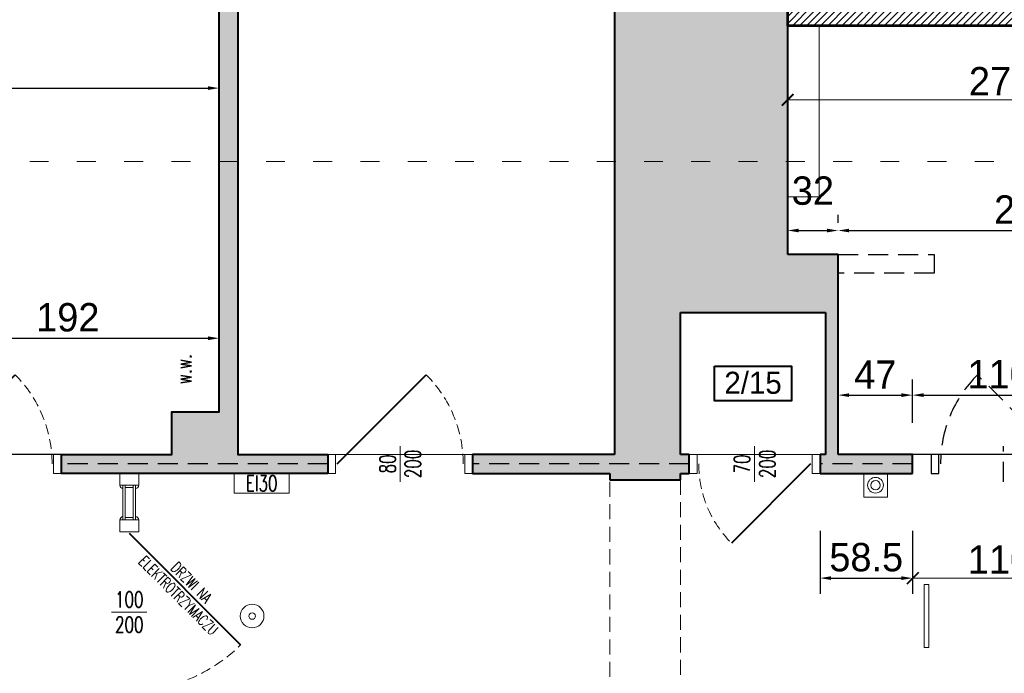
# Model space of a CAD drawing. Header units: millimetres. Extents: x 49320 to 60117, y -4209 to 20568.
# Tile 81 of 252: x 51172 to 51797, y 1211 to 1626. Entities that reach past the tile are written whole.
import ezdxf
from ezdxf.enums import TextEntityAlignment as Align

# ---------------------------------------------------------------- set-up
doc = ezdxf.new("R2010")
doc.units = ezdxf.units.MM
for name, pattern in [('ACAD_ISO03W100', [30, 12, -18]), ('CONTINOUS', [0]), ('DASHED', [19.05, 12.7, -6.35]), ('Kreski-Krotkie', [4.7625, 3.175, -1.5875])]:
    doc.linetypes.add(name, pattern=pattern)
doc.layers.add('_AA powierzchnia', color=3, linetype='Continuous', lineweight=25, plot=False)
doc.layers.add('_HD-POMOC_1', color=251, linetype='Continuous', lineweight=0, plot=False)
for name, color, linetype, lineweight, true_color in [('_AA rozbiórki', 7, 'DASHED', 25, 0xc73200), ('_AA szraf PROJ', 7, 'Continuous', 13, 0x003df5), ('_AA WYMIARY proj', 7, 'CONTINOUS', 18, 0x0037db), ('_AA ściany proj.', 7, 'CONTINOUS', 53, 0x0037db), ('_HD-KRESKOWANIE_PEŁNE', 7, 'Continuous', 0, 0xbfbfbf), ('_HD-PRZEKRÓJ_BUDOWLANA', 7, 'Continuous', 40, 0x616161)]:
    doc.layers.add(name, color=color, linetype=linetype, lineweight=lineweight, true_color=true_color)
for name, color, linetype, lineweight in [('_AA wymiary', 7, 'Continuous', 13), ('_HD-DREWNO_PRZEKRÓJ', 251, 'Continuous', 40), ('_HD-DREWNO_PRZERYW', 251, 'Kreski-Krotkie', 9), ('_HD-DREWNO_WIDOK', 251, 'Continuous', 18), ('_HD-DRZWI', 251, 'Continuous', 0), ('_HD-ELE_PPOŻ', 251, 'Continuous', 30), ('_HD-INWENTARYZACJA_PRZERYW', 251, 'Kreski-Krotkie', 9), ('_HD-OPISY', 251, 'Continuous', 0), ('_HD-PPOŻ030', 251, 'DASHED', 40), ('_HD-PPOŻ_WIDOK', 251, 'Continuous', 18), ('_HD-PRZERYWANA_DŁUGA', 251, 'ACAD_ISO03W100', 9), ('_HD-STAL_PRZEKRÓJ', 251, 'Continuous', 40), ('_HD-STAL_PRZERYW', 251, 'Kreski-Krotkie', 9), ('_HD-STAL_WIDOK', 251, 'Continuous', 18), ('_HD-SZKŁO_WIDOK', 251, 'Continuous', 18), ('_HD-WENTYLACJA', 251, 'Continuous', 0)]:
    doc.layers.add(name, color=color, linetype=linetype, lineweight=lineweight)
doc.layers.add('_mt_wymiary konstr', color=3, linetype='Continuous')
doc.styles.add('_HD_Calibri', font='txt')
doc.styles.add('_HD_Romans', font='romans.shx', dxfattribs={"width": 0.7, "height": 18})
doc.dimstyles.new('_HD_050_BET_CM', dxfattribs={"dimtxt": 10, "dimasz": 7.5, "dimexe": 2.5, "dimexo": 5, "dimgap": 2.5, "dimtad": 1, "dimdec": 1, "dimrnd": 0.5, "dimtxsty": 'Standard', "dimblk": 'ARCHTICK', "dimcen": 1.25, "dimclre": 208, "dimclrt": 256, "dimadec": 1, "dimazin": 0, "dimtfac": 1, "dimtdec": 1, "dimtix": 1, "dimtmove": 1, "dimatfit": 0, "dimldrblk": 'ARCHTICK', "dimfxl": 7.5, "dimfxlon": 1, "dimlwd": -1, "dimlwe": -1, "dimarcsym": 0})
doc.dimstyles.new('k100', dxfattribs={"dimtxt": 18, "dimasz": 7, "dimexe": 10, "dimexo": 20, "dimgap": 4, "dimtad": 1, "dimdec": 1, "dimrnd": 0.5, "dimzin": 9, "dimdsep": 46, "dimtxsty": 'Standard', "dimcen": 12.534, "dimclrd": 256, "dimclre": 256, "dimclrt": 7, "dimadec": 0, "dimazin": 0, "dimtfac": 1, "dimtdec": 1, "dimtmove": 2, "dimatfit": 3, "dimfxl": 30, "dimfxlon": 1, "dimtolj": 1, "dimtzin": 0, "dimarcsym": 0})

# ---------------------------------------------------------------- blocks, each defined once
blk = doc.blocks.new('*U32')
at = {"layer": '_HD-OPISY'}
blk.add_line((38.5, 11.25), (38.5, -11.25), dxfattribs=at)
at = {"layer": '_HD-STAL_PRZEKRÓJ'}
blk.add_line((88.5, 0), (17.79, -70.71), dxfattribs=at)
at = {"layer": '_HD-STAL_PRZERYW', "ltscale": 2}
blk.add_arc((88.5, 0), 100, 180, 225, dxfattribs=at)
at = {"layer": '_HD-STAL_WIDOK'}
for points in [[(-12.5, 6), (-20, 6), (-20, -6), (-12.5, -6)], [(97, 6), (89.5, 6), (89.5, -6), (97, -6)]]:
    blk.add_lwpolyline(points, close=True, dxfattribs=at)
at = {"layer": '_HD-OPISY', "style": '_HD_Romans', "width": 0.7}
blk.add_attdef('WYSOKOŚĆ', text='', height=10, rotation=270, dxfattribs=at).set_placement((35.5, 0), align=Align.TOP_CENTER)
blk.add_attdef('SZEROKOŚĆ', text='', height=10, rotation=270, dxfattribs=at).set_placement((38.5, 0), align=Align.BOTTOM_CENTER)
blk = doc.blocks.new('*U5')
at = {"layer": '_HD-WENTYLACJA'}
blk.add_lwpolyline([(0, 0, 0, 12, 0), (20, 0, 0, 0, 0), (84.5, 0, 0, 0, 0)], format="xyseb", dxfattribs=at)
at = {"layer": '_HD-WENTYLACJA', "style": '_HD_Romans', "width": 0.7}
blk.add_attdef('WENTYLACJA', (35, 5), '', height=20, dxfattribs=at)
blk = doc.blocks.new('*U28')
at = {"layer": '_HD-DREWNO_PRZEKRÓJ'}
blk.add_line((77, 0), (26.8, -50.2), dxfattribs=at)
at = {"layer": '_HD-DREWNO_PRZERYW', "ltscale": 2}
blk.add_arc((77, 0), 71, 180, 225, dxfattribs=at)
at = {"layer": '_HD-DREWNO_WIDOK'}
for points in [[(5, 6), (0, 6), (0, -6), (5, -6)], [(83, 6), (78, 6), (78, -6), (83, -6)]]:
    blk.add_lwpolyline(points, close=True, dxfattribs=at)
at = {"layer": '_HD-OPISY'}
blk.add_line((41.5, 11.25), (41.5, -11.25), dxfattribs=at)
at = {"layer": '_HD-OPISY', "style": '_HD_Romans', "width": 0.7}
blk.add_attdef('SZEROKOŚĆ', text='', height=10, rotation=90, dxfattribs=at).set_placement((41.5, 0), align=Align.BOTTOM_CENTER)
blk.add_attdef('WYSOKOŚĆ', text='', height=10, rotation=90, dxfattribs=at).set_placement((44.5, 0), align=Align.TOP_CENTER)
blk = doc.blocks.new('*U20')
at = {"layer": '_HD-DREWNO_PRZEKRÓJ'}
blk.add_line((6, 0), (62.57, 56.57), dxfattribs=at)
at = {"layer": '_HD-DREWNO_PRZERYW', "ltscale": 2}
blk.add_arc((6, 0), 80, 0, 45, dxfattribs=at)
at = {"layer": '_HD-DREWNO_WIDOK'}
for points in [[(0, 6), (5, 6), (5, -6), (0, -6)], [(87, 6), (92, 6), (92, -6), (87, -6)]]:
    blk.add_lwpolyline(points, close=True, dxfattribs=at)
at = {"layer": '_HD-OPISY'}
blk.add_line((46, -11.25), (46, 11.25), dxfattribs=at)
at = {"layer": '_HD-OPISY', "style": '_HD_Romans', "width": 0.7}
blk.add_attdef('SZEROKOŚĆ', text='', height=10, rotation=90, dxfattribs=at).set_placement((46, 0), align=Align.BOTTOM_CENTER)
blk.add_attdef('WYSOKOŚĆ', text='', height=10, rotation=90, dxfattribs=at).set_placement((49, 0), align=Align.TOP_CENTER)
blk = doc.blocks.new('*D1212')
at = {"layer": '_mt_wymiary konstr', "lineweight": -2, "ltscale": 3}
for p, q in [((51680.08, 1301.49), (51680.08, 1261.49)), ((51738.79, 1301.49), (51738.79, 1261.49)), ((51687.08, 1271.49), (51731.79, 1271.49))]:
    blk.add_line(p, q, dxfattribs=at)
at = {"layer": '_mt_wymiary konstr'}
for points in [[(51687.08, 1272.65), (51687.08, 1270.32), (51680.08, 1271.49)], [(51731.79, 1270.32), (51731.79, 1272.65), (51738.79, 1271.49)]]:
    blk.add_solid(points, dxfattribs=at)
at = {"layer": 'Defpoints', "color": 0}
for p in [(51680.08, 1337.93), (51738.79, 1337.93), (51738.79, 1271.49)]:
    blk.add_point(p, dxfattribs=at)
at = {"layer": '_mt_wymiary konstr', "color": 7, "insert": (51709.43, 1284.68), "char_height": 18, "attachment_point": 5}
blk.add_mtext('\\A1;58.5', dxfattribs=at)
blk = doc.blocks.new('*D1286')
at = {"layer": '_mt_wymiary konstr', "lineweight": -2, "ltscale": 3}
for p, q in [((51691.58, 1369.93), (51691.58, 1397.6)), ((51738.79, 1369.93), (51738.79, 1397.6)), ((51698.58, 1387.6), (51731.79, 1387.6))]:
    blk.add_line(p, q, dxfattribs=at)
at = {"layer": '_mt_wymiary konstr'}
for points in [[(51698.58, 1388.77), (51698.58, 1386.44), (51691.58, 1387.6)], [(51731.79, 1386.44), (51731.79, 1388.77), (51738.79, 1387.6)]]:
    blk.add_solid(points, dxfattribs=at)
at = {"layer": 'Defpoints', "color": 0}
for p in [(51738.79, 1387.6), (51691.58, 1349.93), (51738.79, 1349.93)]:
    blk.add_point(p, dxfattribs=at)
at = {"layer": '_mt_wymiary konstr', "color": 7, "insert": (51715.18, 1400.6), "char_height": 18, "attachment_point": 5}
blk.add_mtext('\\A1;47', dxfattribs=at)
blk = doc.blocks.new('*D1287')
at = {"layer": '_mt_wymiary konstr', "lineweight": -2, "ltscale": 3}
for p, q in [((51738.79, 1369.93), (51738.79, 1397.6)), ((51848.79, 1369.93), (51848.79, 1397.6)), ((51745.79, 1387.6), (51841.79, 1387.6))]:
    blk.add_line(p, q, dxfattribs=at)
at = {"layer": '_mt_wymiary konstr'}
for points in [[(51745.79, 1388.77), (51745.79, 1386.44), (51738.79, 1387.6)], [(51841.79, 1386.44), (51841.79, 1388.77), (51848.79, 1387.6)]]:
    blk.add_solid(points, dxfattribs=at)
at = {"layer": 'Defpoints', "color": 0}
for p in [(51848.79, 1387.6), (51738.79, 1349.93), (51848.79, 1349.93)]:
    blk.add_point(p, dxfattribs=at)
at = {"layer": '_mt_wymiary konstr', "color": 7, "insert": (51793.79, 1400.79), "char_height": 18, "attachment_point": 5}
blk.add_mtext('\\A1;110', dxfattribs=at)
blk = doc.blocks.new('*D1292')
at = {"layer": '_mt_wymiary konstr', "lineweight": -2, "ltscale": 3}
for p, q in [((51691.58, 1496.93), (51691.58, 1502.05)), ((51929.79, 1496.93), (51929.79, 1502.05)), ((51698.58, 1492.05), (51922.79, 1492.05))]:
    blk.add_line(p, q, dxfattribs=at)
at = {"layer": '_mt_wymiary konstr'}
for points in [[(51698.58, 1493.22), (51698.58, 1490.88), (51691.58, 1492.05)], [(51922.79, 1490.88), (51922.79, 1493.22), (51929.79, 1492.05)]]:
    blk.add_solid(points, dxfattribs=at)
at = {"layer": 'Defpoints', "color": 0}
for p in [(51929.79, 1492.05), (51691.58, 1476.93), (51929.79, 1476.93)]:
    blk.add_point(p, dxfattribs=at)
at = {"layer": '_mt_wymiary konstr', "color": 7, "insert": (51810.68, 1505.25), "char_height": 18, "attachment_point": 5}
blk.add_mtext('\\A1;238', dxfattribs=at)
blk = doc.blocks.new('*D1293')
at = {"layer": '_mt_wymiary konstr', "lineweight": -2, "ltscale": 3}
for p, q in [((51659.58, 1496.93), (51659.58, 1502.05)), ((51691.58, 1496.93), (51691.58, 1502.05)), ((51666.58, 1492.05), (51684.58, 1492.05))]:
    blk.add_line(p, q, dxfattribs=at)
at = {"layer": '_mt_wymiary konstr'}
for points in [[(51666.58, 1493.22), (51666.58, 1490.88), (51659.58, 1492.05)], [(51684.58, 1490.88), (51684.58, 1493.22), (51691.58, 1492.05)]]:
    blk.add_solid(points, dxfattribs=at)
at = {"layer": 'Defpoints', "color": 0}
for p in [(51691.58, 1492.05), (51659.58, 1476.93), (51691.58, 1476.93)]:
    blk.add_point(p, dxfattribs=at)
at = {"layer": '_mt_wymiary konstr', "color": 7, "insert": (51675.58, 1517.25), "char_height": 18, "attachment_point": 5}
blk.add_mtext('\\A1;32', dxfattribs=at)
blk = doc.blocks.new('*D1308')
at = {"layer": '_mt_wymiary konstr', "lineweight": -2, "ltscale": 3}
for p, q in [((50990.58, 1612.41), (50990.58, 1572.41)), ((51298.51, 1612.41), (51298.51, 1572.41)), ((50997.58, 1582.41), (51291.51, 1582.41))]:
    blk.add_line(p, q, dxfattribs=at)
at = {"layer": '_mt_wymiary konstr'}
for points in [[(50997.58, 1583.58), (50997.58, 1581.24), (50990.58, 1582.41)], [(51291.51, 1581.24), (51291.51, 1583.58), (51298.51, 1582.41)]]:
    blk.add_solid(points, dxfattribs=at)
at = {"layer": 'Defpoints', "color": 0}
for p in [(50990.58, 1674.93), (51298.51, 1674.87), (51298.51, 1582.41)]:
    blk.add_point(p, dxfattribs=at)
at = {"layer": '_mt_wymiary konstr', "color": 7, "insert": (51144.55, 1595.61), "char_height": 18, "attachment_point": 5}
blk.add_mtext('\\A1;308', dxfattribs=at)
blk = doc.blocks.new('*D1312')
at = {"layer": '_mt_wymiary konstr', "lineweight": -2, "ltscale": 3}
for p, q in [((51106.58, 1397.93), (51106.58, 1433.69)), ((51298.58, 1396.93), (51298.58, 1433.69)), ((51113.58, 1423.69), (51291.58, 1423.69))]:
    blk.add_line(p, q, dxfattribs=at)
at = {"layer": '_mt_wymiary konstr'}
for points in [[(51113.58, 1424.86), (51113.58, 1422.53), (51106.58, 1423.69)], [(51291.58, 1422.53), (51291.58, 1424.86), (51298.58, 1423.69)]]:
    blk.add_solid(points, dxfattribs=at)
at = {"layer": 'Defpoints', "color": 0}
for p in [(51298.58, 1423.69), (51106.58, 1377.93), (51298.58, 1376.93)]:
    blk.add_point(p, dxfattribs=at)
at = {"layer": '_mt_wymiary konstr', "color": 7, "insert": (51202.58, 1436.88), "char_height": 18, "attachment_point": 5}
blk.add_mtext('\\A1;192', dxfattribs=at)
blk = doc.blocks.new('_ArchTick')
at = {"color": 0, "linetype": 'ByBlock', "const_width": 0.15}
blk.add_lwpolyline([(-0.5, -0.5), (0.5, 0.5)], dxfattribs=at)
blk = doc.blocks.new('*D1542')
at = {"layer": '_AA WYMIARY proj', "color": 208, "ltscale": 3}
for p, q in [((51739.01, 1278.99), (51739.01, 1268.99)), ((51849.01, 1278.99), (51849.01, 1268.99))]:
    blk.add_line(p, q, dxfattribs=at)
at = {"layer": '_AA WYMIARY proj', "ltscale": 3}
blk.add_line((51739.01, 1271.49), (51849.01, 1271.49), dxfattribs=at)
at = {"layer": 'Defpoints', "color": 0}
for p in [(51739.01, 1337.93), (51849.01, 1337.93), (51849.01, 1271.49)]:
    blk.add_point(p, dxfattribs=at)
at = {"layer": '_AA WYMIARY proj', "linetype": 'ByBlock', "xscale": 7.5, "yscale": 7.5, "zscale": 7.5, "rotation": 180}
blk.add_blockref('_ArchTick', (51739.01, 1271.49), dxfattribs=at)
at = {"layer": '_AA WYMIARY proj', "linetype": 'ByBlock', "xscale": 7.5, "yscale": 7.5, "zscale": 7.5}
blk.add_blockref('_ArchTick', (51849.01, 1271.49), dxfattribs=at)
at = {"layer": '_AA WYMIARY proj', "insert": (51794.01, 1283.18), "char_height": 18, "attachment_point": 5}
blk.add_mtext('110', dxfattribs=at)
blk = doc.blocks.new('*D1569')
at = {"layer": '_AA WYMIARY proj', "color": 208, "ltscale": 3}
for p, q in [((51659.58, 1582.45), (51659.58, 1572.45)), ((51929.79, 1582.45), (51929.79, 1572.45))]:
    blk.add_line(p, q, dxfattribs=at)
at = {"layer": '_AA WYMIARY proj', "ltscale": 3}
blk.add_line((51659.58, 1574.95), (51929.79, 1574.95), dxfattribs=at)
at = {"layer": 'Defpoints', "color": 0}
for p in [(51659.58, 1613.23), (51929.79, 1613.23), (51929.79, 1574.95)]:
    blk.add_point(p, dxfattribs=at)
at = {"layer": '_AA WYMIARY proj', "linetype": 'ByBlock', "xscale": 7.5, "yscale": 7.5, "zscale": 7.5, "rotation": 180}
blk.add_blockref('_ArchTick', (51659.58, 1574.95), dxfattribs=at)
at = {"layer": '_AA WYMIARY proj', "linetype": 'ByBlock', "xscale": 7.5, "yscale": 7.5, "zscale": 7.5}
blk.add_blockref('_ArchTick', (51929.79, 1574.95), dxfattribs=at)
at = {"layer": '_AA WYMIARY proj', "insert": (51794.68, 1586.64), "char_height": 18, "attachment_point": 5}
blk.add_mtext('270', dxfattribs=at)

msp = doc.modelspace()

# ---------------------------------------------------------------- hatches: boundary and pattern name
at = {"layer": '_AA szraf PROJ', "ltscale": 3, "transparency": 33554687}
h = msp.add_hatch(dxfattribs=at)
h.set_pattern_fill('ANSI31', color=256)
h.set_pattern_definition([(45, (-1, 3642.331), (-2.24506403, 2.24506403), [])])
h.paths.add_polyline_path([(51659.58, 1633.89), (51941.79, 1633.89), (51941.79, 1337.93), (51848.79, 1337.93), (51848.79, 1349.93), (51929.79, 1349.93), (51929.79, 1621.89), (51659.58, 1621.89)])
h.paths.add_polyline_path([(51591.58, 1775.93), (51765.81, 1775.93), (51765.81, 1763.93), (51591.58, 1763.93)])
h.paths.add_polyline_path([(51743.63, 1730.89), (51755.63, 1730.89), (51755.63, 1763.93), (51743.63, 1763.93)])
h.paths.add_polyline_path([(51866.81, 1775.93), (52044.58, 1775.93), (52044.58, 1763.93), (51866.81, 1763.93)])
h.paths.add_polyline_path([(51743.63, 1633.89), (51755.63, 1633.89), (51755.63, 1639.89), (51743.63, 1639.89)])
h.paths.add_polyline_path([(52145.58, 1775.93), (52157.58, 1775.93), (52157.58, 1763.93), (52145.58, 1763.93)])
h.paths.add_polyline_path([(51939.58, 1989.93), (51927.58, 1989.93), (51927.58, 1775.93), (51939.58, 1775.93)])
h.paths.add_polyline_path([(51724.55, 1989.93), (51730.55, 1989.93), (51730.55, 1978.27), (51724.55, 1978.27)])
h.paths.add_polyline_path([(51724.55, 1888.27), (51730.58, 1888.27), (51730.58, 1874.15), (51724.55, 1874.15)])
h.paths.add_polyline_path([(51724.55, 1784.15), (51730.55, 1784.15), (51730.55, 1775.93), (51724.55, 1775.93)])
at = {"layer": '_HD-KRESKOWANIE_PEŁNE', "ltscale": 3, "transparency": 33554687}
h = msp.add_hatch(color=256, dxfattribs=at)
h.dxf.hatch_style = 1
h.paths.add_polyline_path([(51367.58, 1337.93), (51198.58, 1337.93), (51198.58, 1349.93), (51268.58, 1349.93), (51268.58, 1376.93), (51298.58, 1376.93), (51298.58, 1989.93), (51206.58, 1989.93), (51206.58, 2016.93), (51203.58, 2016.93), (51203.58, 2044.93), (51352.58, 2044.93), (51352.58, 2016.93), (51349.58, 2016.93), (51349.58, 1989.93), (51310.58, 1989.93), (51310.58, 1349.93), (51367.58, 1349.93)])
h = msp.add_hatch(color=256, dxfattribs=at)
h.dxf.hatch_style = 1
h.paths.add_polyline_path([(51591.58, 1732.93), (51591.58, 1711.93), (51591.58, 1723.36), (51591.58, 1729.62)], flags=16)
edge = h.paths.add_edge_path()
edge.add_line((51738.79, 1349.93), (51738.79, 1337.93))
edge.add_line((51738.79, 1337.93), (51722.83, 1337.93))
edge.add_line((51722.83, 1337.93), (51707.83, 1337.93))
edge.add_line((51707.83, 1337.93), (51680.08, 1337.93))
edge.add_line((51680.08, 1337.93), (51680.08, 1343.93))
edge.add_line((51680.08, 1343.93), (51680.08, 1349.93))
edge.add_line((51680.08, 1349.93), (51683.58, 1349.93))
edge.add_line((51683.58, 1349.93), (51683.58, 1439.93))
edge.add_line((51683.58, 1439.93), (51677.58, 1439.93))
edge.add_line((51677.58, 1439.93), (51597.58, 1439.93))
edge.add_line((51597.58, 1439.93), (51591.58, 1439.93))
edge.add_line((51591.58, 1439.93), (51591.58, 1349.93))
edge.add_line((51591.58, 1349.93), (51597.08, 1349.93))
edge.add_line((51597.08, 1349.93), (51597.08, 1343.93))
edge.add_line((51597.08, 1343.93), (51597.08, 1337.93))
edge.add_line((51597.08, 1337.93), (51591.58, 1337.93))
edge.add_line((51591.58, 1337.93), (51591.58, 1333.93))
edge.add_line((51591.58, 1333.93), (51546.58, 1333.93))
edge.add_line((51546.58, 1333.93), (51546.58, 1337.93))
edge.add_line((51546.58, 1337.93), (51459.58, 1337.93))
edge.add_line((51459.58, 1337.93), (51459.58, 1343.93))
edge.add_line((51459.58, 1343.93), (51459.58, 1349.93))
edge.add_line((51459.58, 1349.93), (51549.58, 1349.93))
edge.add_line((51549.58, 1349.93), (51549.58, 1535.77))
edge.add_line((51549.58, 1535.77), (51549.58, 1832.93))
edge.add_line((51549.58, 1832.93), (51564.58, 1832.93))
edge.add_line((51564.58, 1832.93), (51564.58, 1989.93))
edge.add_line((51564.58, 1989.93), (51509.58, 1989.93))
edge.add_line((51509.58, 1989.93), (51509.58, 2016.93))
edge.add_line((51509.58, 2016.93), (51506.58, 2016.93))
edge.add_line((51506.58, 2016.93), (51506.58, 2044.93))
edge.add_line((51506.58, 2044.93), (51509.58, 2044.93))
edge.add_line((51509.58, 2044.93), (51591.58, 2044.93))
edge.add_line((51591.58, 2044.93), (51727.58, 2044.93))
edge.add_line((51727.58, 2044.93), (51730.58, 2044.93))
edge.add_line((51730.58, 2044.93), (51733.58, 2044.93))
edge.add_line((51733.58, 2044.93), (51733.58, 2016.93))
edge.add_line((51733.58, 2016.93), (51730.58, 2016.93))
edge.add_line((51730.58, 2016.93), (51730.58, 2004.93))
edge.add_line((51730.58, 2004.93), (51730.58, 1989.93))
edge.add_line((51730.58, 1989.93), (51727.58, 1989.93))
edge.add_line((51727.58, 1989.93), (51722.58, 1989.93))
edge.add_line((51722.58, 1989.93), (51714.58, 1989.93))
edge.add_line((51714.58, 1989.93), (51591.58, 1989.93))
edge.add_line((51591.58, 1989.93), (51591.58, 1910.93))
edge.add_line((51591.58, 1910.93), (51591.58, 1900.93))
edge.add_line((51591.58, 1900.93), (51591.58, 1821.93))
edge.add_line((51591.58, 1821.93), (51591.58, 1811.93))
edge.add_line((51591.58, 1811.93), (51591.58, 1778.43))
edge.add_line((51591.58, 1778.43), (51591.58, 1774.54))
edge.add_line((51591.58, 1774.54), (51591.58, 1766.53))
edge.add_line((51591.58, 1766.53), (51591.58, 1766.43))
edge.add_line((51591.58, 1766.43), (51591.58, 1732.93))
edge.add_line((51591.58, 1732.93), (51591.58, 1729.62))
edge.add_line((51591.58, 1729.62), (51591.58, 1723.36))
edge.add_line((51591.58, 1723.36), (51591.58, 1711.93))
edge.add_line((51591.58, 1711.93), (51591.58, 1701.2))
edge.add_line((51591.58, 1701.2), (51591.58, 1699.18))
edge.add_line((51591.58, 1699.18), (51591.58, 1697.39))
edge.add_line((51591.58, 1697.39), (51591.58, 1672.69))
edge.add_line((51591.58, 1672.69), (51591.58, 1669.69))
edge.add_line((51591.58, 1669.69), (51591.58, 1647.99))
edge.add_line((51591.58, 1647.99), (51591.58, 1643.93))
edge.add_line((51591.58, 1643.93), (51659.58, 1643.93))
edge.add_line((51659.58, 1643.93), (51659.58, 1633.93))
edge.add_line((51659.58, 1633.93), (51659.58, 1535.77))
edge.add_line((51659.58, 1535.77), (51659.58, 1526.33))
edge.add_line((51659.58, 1526.33), (51659.58, 1501.63))
edge.add_line((51659.58, 1501.63), (51659.58, 1498.63))
edge.add_line((51659.58, 1498.63), (51659.58, 1476.93))
edge.add_line((51659.58, 1476.93), (51721.58, 1476.93))
edge.add_line((51721.58, 1476.93), (51691.58, 1476.93))
edge.add_line((51691.58, 1476.93), (51691.58, 1464.93))
edge.add_line((51691.58, 1464.93), (51751.58, 1464.93))
edge.add_line((51751.58, 1464.93), (51691.58, 1464.93))
edge.add_line((51691.58, 1464.93), (51691.58, 1374.93))
edge.add_line((51691.58, 1374.93), (51691.58, 1349.93))
edge.add_line((51691.58, 1349.93), (51750.58, 1349.93))

# ---------------------------------------------------------------- linework, layer by layer
at = {"layer": '_AA powierzchnia', "ltscale": 3}
for points in [[(50990.58, 1989.93), (51298.58, 1989.93), (51298.58, 1376.93), (51268.58, 1376.93), (51268.58, 1349.93), (51106.58, 1349.93), (51106.58, 1377.94), (50990.58, 1377.94), (50990.58, 1640.93), (50990.58, 1640.93), (50990.58, 1674.93), (50997.58, 1674.93), (50997.58, 1854.93), (50990.58, 1854.93), (50990.58, 1989.93)], [(51659.58, 1621.89), (51929.79, 1621.89), (51929.79, 1349.93), (51691.58, 1349.93), (51691.58, 1476.93), (51659.58, 1476.93), (51659.58, 1621.89)]]:
    msp.add_lwpolyline(points, dxfattribs=at)
at = {"layer": '_AA rozbiórki'}
for p, q in [((51836.58, 1343.93), (51780.01, 1400.5)), ((51796.58, 1332.68), (51796.58, 1355.18))]:
    msp.add_line(p, q, dxfattribs=at)
for points in [[(51691.58, 1476.93), (51752.58, 1476.93), (51752.58, 1464.93), (51691.58, 1464.93)], [(51755.58, 1349.93), (51750.73, 1349.93), (51750.73, 1337.93), (51755.58, 1337.93)]]:
    msp.add_lwpolyline(points, close=True, dxfattribs=at)
msp.add_arc((51836.58, 1343.93), 80, 135, 180, dxfattribs=at)
at = {"layer": '_AA ściany proj.', "ltscale": 3}
msp.add_lwpolyline([(51755.63, 1633.89), (51941.79, 1633.89), (51941.79, 1337.93), (51848.79, 1337.93), (51848.79, 1349.93), (51929.79, 1349.93), (51929.79, 1621.89), (51659.58, 1621.89), (51659.58, 1633.89)], dxfattribs=at)
at = {"layer": '_AA ściany proj.', "lineweight": 20, "ltscale": 3}
msp.add_lwpolyline([(51659.58, 1621.89), (51679.58, 1621.89), (51679.58, 1513.34), (51659.58, 1513.34)], close=True, dxfattribs=at)
at = {"layer": '_HD-ELE_PPOŻ', "linetype": 'ByBlock', "lineweight": 0}
for points in [[(51707.83, 1337.93), (51722.83, 1337.93), (51722.83, 1322.93), (51707.83, 1322.93)], [(51746.22, 1267.43), (51746.22, 1227.43), (51749.22, 1227.43), (51749.22, 1267.43)]]:
    msp.add_lwpolyline(points, close=True, dxfattribs=at)
for centre, radius in [((51715.33, 1330.43), 5), ((51715.33, 1330.43), 3), ((51319.58, 1247.43), 7.5), ((51319.58, 1247.43), 2.08)]:
    msp.add_circle(centre, radius, dxfattribs=at)
at = {"layer": '_HD-INWENTARYZACJA_PRZERYW', "ltscale": 3}
msp.add_lwpolyline([(51546.58, 1333.93), (51591.58, 1333.93), (51591.58, 1165.93), (51546.58, 1165.93)], close=True, dxfattribs=at)
at = {"layer": '_HD-OPISY'}
msp.add_lwpolyline([(51343.13, 1337.93), (51343.13, 1325.43), (51308.13, 1325.43), (51308.13, 1337.93)], close=True, dxfattribs=at)
at = {"layer": '_HD-POMOC_1', "ltscale": 3}
for points in [[(51549.58, 1832.93), (51564.58, 1832.93), (51564.58, 1989.93), (51310.58, 1989.93), (51310.58, 1349.93), (51549.58, 1349.93)], [(51591.58, 1439.93), (51683.58, 1439.93), (51683.58, 1349.93), (51591.58, 1349.93)]]:
    msp.add_lwpolyline(points, close=True, dxfattribs=at)
at = {"layer": '_HD-PPOŻ030', "lineweight": 25}
for points in [[(51367.58, 1343.93), (51198.58, 1343.93)], [(51597.08, 1343.93), (51459.58, 1343.93)], [(51738.79, 1343.93), (51680.08, 1343.93)]]:
    msp.add_lwpolyline(points, dxfattribs=at)
at = {"layer": '_HD-PRZEKRÓJ_BUDOWLANA', "ltscale": 1.5}
for p, q in [((51549.58, 1832.93), (51549.58, 1349.93)), ((51659.58, 1476.93), (51659.58, 1643.93)), ((51691.58, 1476.93), (51659.58, 1476.93)), ((51691.58, 1349.93), (51691.58, 1476.93)), ((51591.58, 1349.93), (51591.58, 1439.93)), ((51591.58, 1439.93), (51683.58, 1439.93)), ((51683.58, 1439.93), (51683.58, 1349.93)), ((51549.58, 1349.93), (51459.58, 1349.93)), ((51459.58, 1349.93), (51459.58, 1337.93)), ((51597.08, 1349.93), (51591.58, 1349.93)), ((51597.08, 1337.93), (51597.08, 1349.93)), ((51683.58, 1349.93), (51680.08, 1349.93)), ((51680.08, 1349.93), (51680.08, 1337.93)), ((51738.79, 1349.93), (51691.58, 1349.93)), ((51738.79, 1337.93), (51738.79, 1349.93)), ((51459.58, 1337.93), (51546.58, 1337.93)), ((51546.58, 1337.93), (51546.58, 1333.93)), ((51591.58, 1333.93), (51591.58, 1337.93)), ((51591.58, 1337.93), (51597.08, 1337.93)), ((51680.08, 1337.93), (51738.79, 1337.93)), ((51546.58, 1333.93), (51591.58, 1333.93))]:
    msp.add_line(p, q, dxfattribs=at)
msp.add_lwpolyline([(51367.58, 1337.93), (51198.58, 1337.93), (51198.58, 1349.93), (51268.58, 1349.93), (51268.58, 1376.93), (51298.58, 1376.93), (51298.58, 1989.93), (51206.58, 1989.93), (51206.58, 2016.93), (51203.58, 2016.93), (51203.58, 2044.93), (51352.58, 2044.93), (51352.58, 2016.93), (51349.58, 2016.93), (51349.58, 1989.93), (51310.58, 1989.93), (51310.58, 1349.93), (51367.58, 1349.93), (51367.58, 1337.93)], dxfattribs=at)
at = {"layer": '_HD-PRZEKRÓJ_BUDOWLANA'}
msp.add_lwpolyline([(51613.08, 1405.93), (51662.08, 1405.93), (51662.08, 1383.93), (51613.08, 1383.93)], close=True, dxfattribs=at)
at = {"layer": '_HD-PRZERYWANA_DŁUGA'}
msp.add_line((53590.39, 1535.77, -5.76), (49674.97, 1535.77), dxfattribs=at)
at = {"layer": '_HD-STAL_WIDOK'}
for p, q in [((51235.58, 1330.43), (51247.58, 1330.43)), ((51239.08, 1328.93), (51244.08, 1328.93)), ((51235.58, 1308.43), (51247.58, 1308.43)), ((51239.08, 1309.93), (51244.08, 1309.93))]:
    msp.add_line(p, q, dxfattribs=at)
msp.add_lwpolyline([(51247.58, 1330.43), (51247.58, 1337.93), (51235.58, 1337.93), (51235.58, 1330.43)], close=True, dxfattribs=at)
for centre, start, end in [((51237.58, 1330.43), 180, 270), ((51245.58, 1330.43), 270, 0), ((51237.58, 1308.43), 90, 180), ((51245.58, 1308.43), 0, 90)]:
    msp.add_arc(centre, 2, start, end, dxfattribs=at)
at = {"layer": '_HD-SZKŁO_WIDOK'}
for p, q in [((51237.58, 1308.43), (51237.58, 1330.43)), ((51239.08, 1308.43), (51239.08, 1330.43)), ((51244.08, 1308.43), (51244.08, 1330.43)), ((51245.58, 1308.43), (51245.58, 1330.43))]:
    msp.add_line(p, q, dxfattribs=at)

# ---------------------------------------------------------------- block references
at = {"layer": '_AA wymiary'}
for name, p, values in [('*U20', (51106.58, 1343.93), {'SZEROKOŚĆ': '80', 'WYSOKOŚĆ': '200'}), ('*U20', (51367.58, 1343.93), {'SZEROKOŚĆ': '80', 'WYSOKOŚĆ': '200'}), ('*U28', (51597.08, 1343.93), {'SZEROKOŚĆ': '70', 'WYSOKOŚĆ': '200'})]:
    msp.add_blockref(name, p, dxfattribs=at).add_auto_attribs(values)
at = {"layer": '_HD-DRZWI', "rotation": 89.99999999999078}
msp.add_blockref('*U32', (51241.58, 1211.43), dxfattribs=at).add_auto_attribs({'SZEROKOŚĆ': '100', 'WYSOKOŚĆ': '200'})
at = {"layer": '_HD-WENTYLACJA', "xscale": 0.5, "yscale": 0.5, "zscale": 0.5, "rotation": 90.00000000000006}
msp.add_blockref('*U5', (51283.58, 1376.93), dxfattribs=at).add_auto_attribs({'WENTYLACJA': 'w.w.'})

# ---------------------------------------------------------------- texts
at = {"layer": '_HD-OPISY', "style": '_HD_Calibri'}
msp.add_attdef('2/15', text='numer', height=14, dxfattribs=at).set_placement((51637.58, 1395.43), align=Align.MIDDLE_CENTER)
at = {"layer": '_HD-PPOŻ_WIDOK', "lineweight": 0, "insert": (51276.93, 1264.58), "char_height": 7, "width": 55.9483, "attachment_point": 5, "rotation": 315, "style": '_HD_Romans'}
msp.add_mtext('\\pxqc;DRZWI NA ELEKTROTRZYMACZU', dxfattribs=at)
at = {"layer": '_HD-PPOŻ_WIDOK', "lineweight": 30, "style": '_HD_Romans', "width": 0.7}
msp.add_attdef('EI30', text='EI000', height=10, dxfattribs=at).set_placement((51325.63, 1331.68), align=Align.MIDDLE_CENTER)

# ---------------------------------------------------------------- dimensions: what is measured, and where the dimension line sits
at = {"layer": '_AA WYMIARY proj', "ltscale": 3}
for base, p1, p2, picture, middle in [((51929.79, 1574.95), (51659.58, 1613.23), (51929.79, 1613.23), '*D1569', (51794.68, 1586.64)), ((51849.01, 1271.49), (51739.01, 1337.93), (51849.01, 1337.93), '*D1542', (51794.01, 1283.18))]:
    dim = msp.add_linear_dim(base=base, p1=p1, p2=p2, dimstyle='_HD_050_BET_CM', override={"dimtxt": 18, "dimclrd": 256}, dxfattribs=at)
    dim.commit()
    dim.dimension.update_dxf_attribs({"geometry": picture, "text_midpoint": middle})
at = {"layer": '_mt_wymiary konstr', "ltscale": 3}
for base, p1, p2, picture, middle in [((51298.51, 1582.41), (50990.58, 1674.93), (51298.51, 1674.87), '*D1308', (51144.55, 1595.61)), ((51691.58, 1492.05), (51659.58, 1476.93), (51691.58, 1476.93), '*D1293', (51675.58, 1517.25)), ((51929.79, 1492.05), (51691.58, 1476.93), (51929.79, 1476.93), '*D1292', (51810.68, 1505.25)), ((51298.58, 1423.69), (51106.58, 1377.93), (51298.58, 1376.93), '*D1312', (51202.58, 1436.88)), ((51738.79, 1387.6), (51691.58, 1349.93), (51738.79, 1349.93), '*D1286', (51715.18, 1400.6)), ((51848.79, 1387.6), (51738.79, 1349.93), (51848.79, 1349.93), '*D1287', (51793.79, 1400.79)), ((51738.79, 1271.49), (51680.08, 1337.93), (51738.79, 1337.93), '*D1212', (51709.43, 1284.68))]:
    dim = msp.add_linear_dim(base=base, p1=p1, p2=p2, dimstyle='k100', dxfattribs=at)
    dim.commit()
    dim.dimension.update_dxf_attribs({"geometry": picture, "text_midpoint": middle})

doc.saveas('drawing.dxf')
